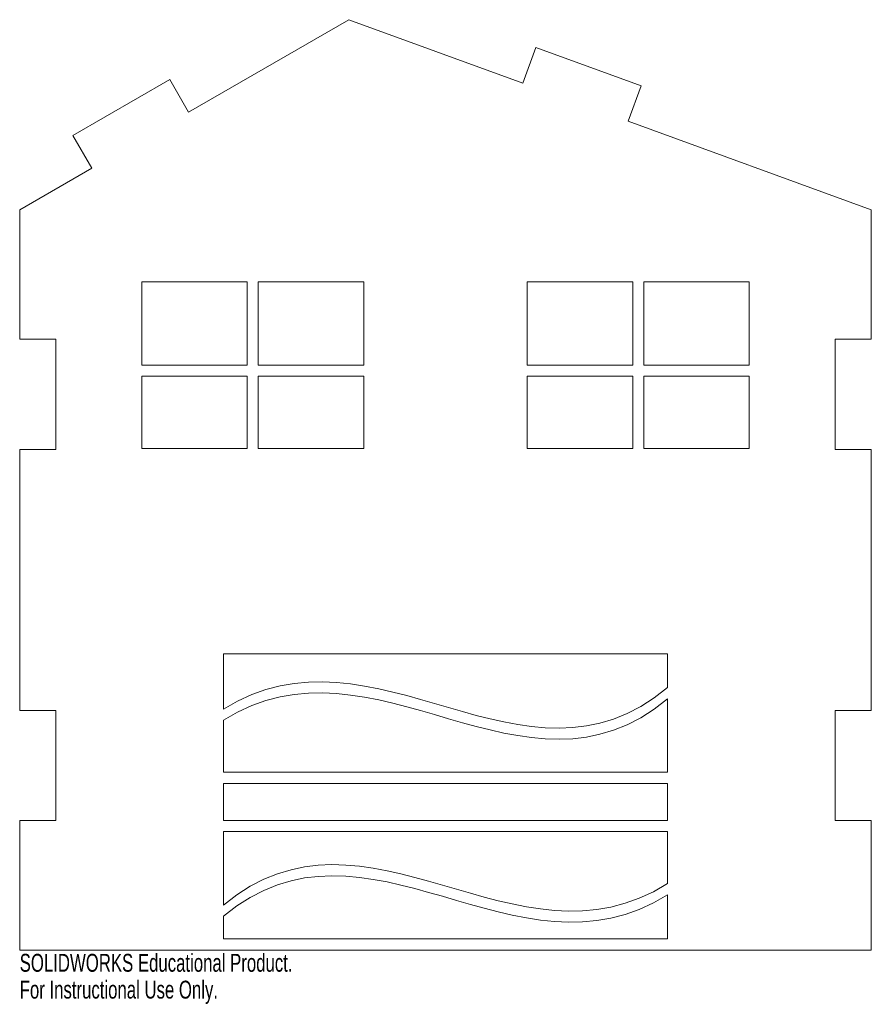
# Model space of a CAD drawing. Header units: millimetres. Extents: x -230 to 0, y -15 to 251.
import ezdxf

# ---------------------------------------------------------------- set-up
doc = ezdxf.new("R2010")
doc.units = ezdxf.units.MM
doc.styles.add('SLDTEXTSTYLE0', font='TXT', dxfattribs={"width": 0.7})

msp = doc.modelspace()

# ---------------------------------------------------------------- linework, layer by layer
at = {"color": 7, "linetype": 'Continuous', "lineweight": 15}
for p, q in [((-141.07, 251.34), (-184.37, 226.34)), ((-94.08, 234.24), (-141.07, 251.34)), ((-90.58, 243.87), (-94.08, 234.24)), ((-62.17, 233.52), (-90.58, 243.87)), ((-189.49, 235.21), (-215.68, 220.09)), ((-184.37, 226.34), (-189.49, 235.21)), ((-65.67, 223.9), (-62.17, 233.52)), ((0, 200), (-65.67, 223.9)), ((-215.68, 220.09), (-210.56, 211.22)), ((-210.56, 211.22), (-230, 200)), ((-230, 200), (-230, 165)), ((0, 165), (0, 200)), ((-197.05, 180.53), (-197.05, 158.03)), ((-168.55, 180.53), (-197.05, 180.53)), ((-168.55, 158.03), (-168.55, 180.53)), ((-165.55, 180.53), (-165.55, 158.03)), ((-137.05, 180.53), (-165.55, 180.53)), ((-137.05, 158.03), (-137.05, 180.53)), ((-64.45, 180.53), (-92.95, 180.53)), ((-92.95, 180.53), (-92.95, 158.03)), ((-64.45, 158.03), (-64.45, 180.53)), ((-61.45, 180.53), (-61.45, 158.03)), ((-32.95, 180.53), (-61.45, 180.53)), ((-32.95, 158.03), (-32.95, 180.53)), ((-230, 165), (-220.24, 165)), ((-220.24, 165), (-220.24, 135.24)), ((-9.76, 135.24), (-9.76, 165)), ((-9.76, 165), (0, 165)), ((-197.05, 158.03), (-168.55, 158.03)), ((-165.55, 158.03), (-137.05, 158.03)), ((-92.95, 158.03), (-64.45, 158.03)), ((-61.45, 158.03), (-32.95, 158.03)), ((-197.05, 155.03), (-197.05, 135.53)), ((-168.55, 155.03), (-197.05, 155.03)), ((-168.55, 135.53), (-168.55, 155.03)), ((-165.55, 155.03), (-165.55, 135.53)), ((-137.05, 155.03), (-165.55, 155.03)), ((-137.05, 135.53), (-137.05, 155.03)), ((-64.45, 155.03), (-92.95, 155.03)), ((-92.95, 155.03), (-92.95, 135.53)), ((-64.45, 135.53), (-64.45, 155.03)), ((-61.45, 155.03), (-61.45, 135.53)), ((-32.95, 155.03), (-61.45, 155.03)), ((-32.95, 135.53), (-32.95, 155.03)), ((-220.24, 135.24), (-230, 135.24)), ((-230, 135.24), (-230, 64.76)), ((-197.05, 135.53), (-168.55, 135.53)), ((-165.55, 135.53), (-137.05, 135.53)), ((-92.95, 135.53), (-64.45, 135.53)), ((-61.45, 135.53), (-32.95, 135.53)), ((0, 135.24), (-9.76, 135.24)), ((0, 64.76), (0, 135.24)), ((-175, 80), (-175, 65.08)), ((-55, 80), (-175, 80)), ((-55, 70.9), (-55, 80)), ((-55, 48.04), (-55, 67.9)), ((-230, 64.76), (-220.24, 64.76)), ((-220.24, 64.76), (-220.24, 35)), ((-9.76, 35), (-9.76, 64.76)), ((-9.76, 64.76), (0, 64.76)), ((-175, 62.08), (-175, 48.04)), ((-175, 48.04), (-55, 48.04)), ((-175, 45.04), (-175, 35)), ((-55, 45.04), (-175, 45.04)), ((-55, 35), (-55, 45.04)), ((-220.24, 35), (-230, 35)), ((-230, 35), (-230, 0)), ((-175, 35), (-55, 35)), ((0, 35), (-9.76, 35)), ((0, 0), (0, 35)), ((-175, 32), (-175, 12.13)), ((-55, 32), (-175, 32)), ((-55, 17.96), (-55, 32)), ((-55, 3), (-55, 14.96)), ((-175, 9.13), (-175, 3)), ((-175, 3), (-55, 3)), ((-230, 0), (0, 0))]:
    msp.add_line(p, q, dxfattribs=at)
for points in [[(-175, 65.08), (-134.06, 90.84), (-93.76, 38.53), (-55, 70.9)], [(-55, 67.9), (-93.76, 35.53), (-134.06, 87.84), (-175, 62.08)], [(-175, 12.13), (-136.24, 44.51), (-95.94, -7.81), (-55, 17.96)], [(-55, 14.96), (-95.94, -10.81), (-136.24, 41.51), (-175, 9.13)]]:
    msp.add_open_spline(points, degree=3, dxfattribs=at)

# ---------------------------------------------------------------- texts
at = {"color": 7, "linetype": 'Continuous', "char_height": 4.8336, "attachment_point": 1, "style": 'SLDTEXTSTYLE0'}
for s, insert in [('SOLIDWORKS Educational Product.', (-230, -1.02)), ('For Instructional Use Only.', (-230, -8.27))]:
    msp.add_mtext(s, dxfattribs=dict(at, insert=insert))

doc.saveas('drawing.dxf')
